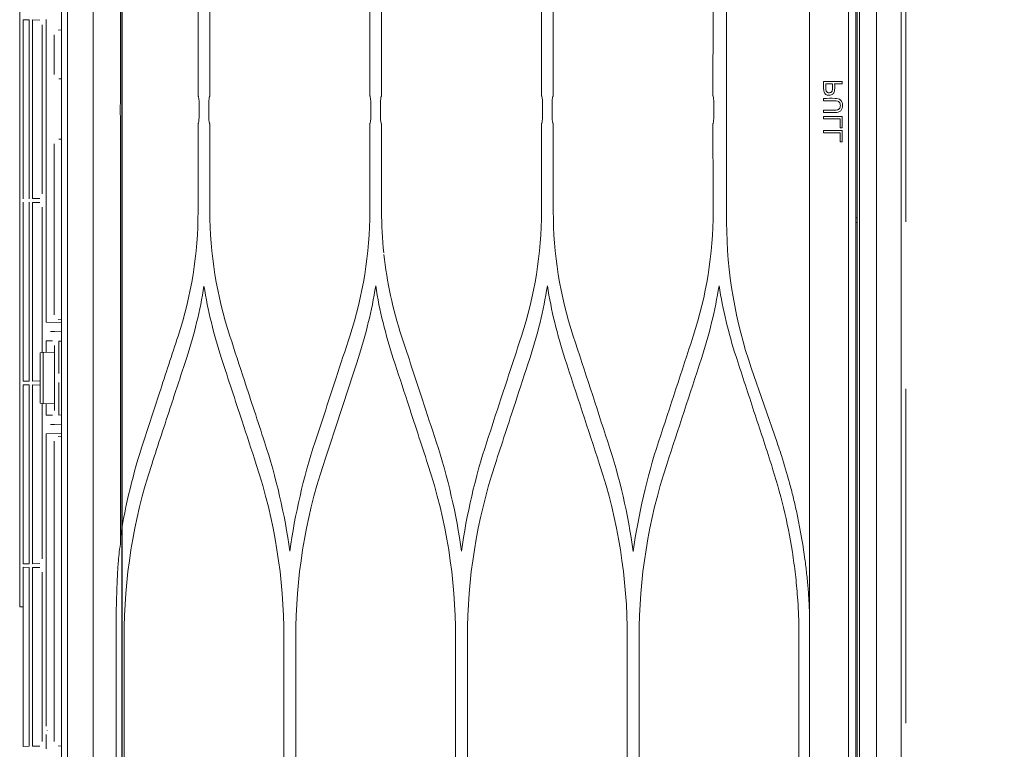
# Model space of a CAD drawing. Header units: inches. Extents: x 0 to 77643, y -44170 to 0.
# Tile 100 of 159: x 71977 to 71999, y -38223 to -38206. Entities that reach past the tile are written whole.
import ezdxf

# ---------------------------------------------------------------- set-up
doc = ezdxf.new("R2010")
doc.units = ezdxf.units.IN
doc.header["$MEASUREMENT"] = 0
doc.linetypes.add('HIDDEN', pattern=[0.375, 0.25, -0.125])
doc.layers.get('0').update_dxf_attribs({"lineweight": 0})
doc.layers.get('Defpoints').update_dxf_attribs({"lineweight": 0})
for name, color, linetype, lineweight in [('p--drzwi', 125, 'Continuous', 0), ('p--klimatyzator', 30, 'Continuous', 15), ('p--opis drzwi', 252, 'Continuous', 0), ('p--podciąg', 61, 'Continuous', 0), ('p--wymiary-1-50', 5, 'Continuous', 0)]:
    doc.layers.add(name, color=color, linetype=linetype, lineweight=lineweight)
doc.styles.add('1-50', font='arial.ttf', dxfattribs={"width": 0.75, "height": 12.5})
doc.styles.add('STYL-1', font='arial.ttf', dxfattribs={"width": 0.75})
doc.dimstyles.new('1-50', dxfattribs={"dimtxt": 12.5, "dimasz": 5, "dimexe": 5, "dimexo": 5, "dimgap": 0.09, "dimtad": 0, "dimdsep": 46, "dimtxsty": '1-50', "dimblk": 'OBLIQUE', "dimcen": 0.09, "dimadec": 0, "dimazin": 0, "dimtfac": 1, "dimtdec": 4, "dimtix": 1, "dimtofl": 0, "dimtmove": 2, "dimatfit": 3, "dimldrblk": 'OBLIQUE', "dimfxl": 5, "dimfxlon": 1, "dimtvp": 0.8, "dimtolj": 1, "dimtzin": 0, "dimarcsym": 0})

# ---------------------------------------------------------------- blocks, each defined once
blk = doc.blocks.new('drzwi-90-100')
blk.add_arc((10.8, 3.225), 84.153, 359.52334, 90.47666)
blk = doc.blocks.new('_OBLIQUE')
at = {"color": 0, "linetype": 'ByBlock', "lineweight": -2}
for p, q in [((-0.5, -0.5), (0.5, 0.5)), ((0, 0), (0, 0))]:
    blk.add_line(p, q, dxfattribs=at)
blk = doc.blocks.new('*D1827')
at = {"layer": 'Defpoints', "color": 0}
for p in [(71526.912, -38105.971), (71997.121, -38105.971), (71588.357, -38366.071)]:
    blk.add_point(p, dxfattribs=at)
at = {"layer": 'p--wymiary-1-50', "color": 0, "linetype": 'Continuous', "lineweight": -2}
for p, q in [((71531.912, -38105.971), (71521.912, -38105.971)), ((71526.912, -38366.071), (71526.912, -38105.971)), ((71531.912, -38366.071), (71521.912, -38366.071))]:
    blk.add_line(p, q, dxfattribs=at)
at = {"layer": 'p--wymiary-1-50', "color": 0, "lineweight": -2, "xscale": 5, "yscale": 5, "zscale": 5}
for p, rotation in [((71526.912, -38105.971), 90), ((71526.912, -38366.071), 270)]:
    blk.add_blockref('_OBLIQUE', p, dxfattribs=dict(at, rotation=rotation))
at = {"layer": 'p--wymiary-1-50', "color": 0, "linetype": 'Continuous', "ltscale": 12, "insert": (71516.702, -38236.021), "char_height": 12.5, "attachment_point": 5, "rotation": 90, "style": '1-50'}
blk.add_mtext('\\A1;260.1', dxfattribs=at)
blk = doc.blocks.new('*D1945')
at = {"layer": 'Defpoints', "color": 0}
for p in [(71979.561, -38144.421), (71997.121, -38144.421), (71997.121, -38244.421)]:
    blk.add_point(p, dxfattribs=at)
at = {"layer": 'p--wymiary-1-50', "color": 0, "linetype": 'Continuous', "lineweight": -2}
for p, q in [((71984.561, -38144.421), (71974.561, -38144.421)), ((71979.561, -38244.421), (71979.561, -38144.421)), ((71984.561, -38244.421), (71974.561, -38244.421))]:
    blk.add_line(p, q, dxfattribs=at)
at = {"layer": 'p--wymiary-1-50', "color": 0, "lineweight": -2, "xscale": 5, "yscale": 5, "zscale": 5}
for p, rotation in [((71979.561, -38144.421), 90), ((71979.561, -38244.421), 270)]:
    blk.add_blockref('_OBLIQUE', p, dxfattribs=dict(at, rotation=rotation))
at = {"layer": 'p--wymiary-1-50', "color": 0, "linetype": 'Continuous', "ltscale": 12, "insert": (71969.351, -38194.421), "char_height": 12.5, "attachment_point": 5, "rotation": 90, "style": '1-50'}
blk.add_mtext('\\A1;100', dxfattribs=at)
blk = doc.blocks.new('A$C66B7A3C4')
at = {"layer": 'p--klimatyzator', "lineweight": 15}
for p, q in [((0.987, 1.56), (0.987, 85.44)), ((1.019, 84.083), (1.019, 2.917)), ((1.18, 3.822), (1.18, 83.178)), ((18.684, 82.346), (18.684, 4.654)), ((2.055, 57.477), (2.055, 29.523)), ((0.557, 43.5), (0.557, 1.56)), ((0.932, 1.56), (0.932, 43.5)), ((18.114, 43.5), (18.114, 4.654)), ((18.818, 43.5), (18.818, 2.6)), ((19.758, 18.191), (19.758, 39.351)), ((17.501, 29.464), (17.501, 39.106)), ((7.799, 29.651), (7.799, 31.643)), ((8.064, 31.643), (8.064, 29.651)), ((11.647, 29.651), (11.647, 31.643)), ((11.912, 31.643), (11.912, 29.651)), ((15.495, 29.651), (15.495, 31.643)), ((15.76, 31.643), (15.76, 29.651)), ((19.167, 24.573), (19.167, 31.363)), ((19.304, 31.354), (19.472, 31.357)), ((19.472, 31.357), (19.472, 27.347)), ((19.544, 31.358), (19.681, 31.361)), ((19.544, 27.346), (19.544, 31.358)), ((19.681, 31.257), (19.681, 31.361)), ((18.892, 31.124), (18.818, 31.13)), ((19.255, 27.455), (19.255, 31.249)), ((19.681, 31.257), (19.681, 27.448)), ((18.987, 31.02), (18.987, 30.135)), ((18.883, 30.031), (18.818, 30.031)), ((1.323, 29.921), (1.323, 29.974)), ((1.739, 29.596), (1.739, 29.542)), ((2.055, 29.443), (2.055, 29.235)), ((7.827, 29.235), (7.827, 29.443)), ((8.038, 29.443), (8.038, 29.235)), ((11.673, 29.235), (11.673, 29.443)), ((11.887, 29.443), (11.887, 29.235)), ((15.52, 29.235), (15.52, 29.443)), ((15.735, 29.443), (15.735, 29.235)), ((17.503, 29.235), (17.503, 29.443)), ((1.323, 28.937), (1.323, 29.19)), ((1.372, 29.137), (1.372, 28.937)), ((1.739, 29.331), (1.739, 29.277)), ((1.739, 29.19), (1.739, 29.137)), ((2.055, 29.154), (2.055, 3.822)), ((17.501, 19.604), (17.501, 29.213)), ((7.799, 27.067), (7.799, 29.027)), ((8.064, 29.027), (8.064, 27.067)), ((11.647, 27.067), (11.647, 29.027)), ((11.912, 29.027), (11.912, 27.067)), ((15.495, 27.067), (15.495, 29.027)), ((15.76, 29.027), (15.76, 27.067)), ((1.323, 28.622), (1.323, 28.876)), ((1.372, 28.822), (1.372, 28.622)), ((1.739, 28.876), (1.739, 28.822)), ((18.818, 28.679), (18.883, 28.679)), ((18.987, 28.575), (18.987, 24.74)), ((19.681, 27.344), (19.681, 27.448)), ((19.255, 23.89), (19.255, 27.155)), ((19.472, 27.347), (19.304, 27.35)), ((19.304, 27.259), (19.472, 27.262)), ((19.472, 27.262), (19.472, 23.253)), ((19.544, 23.252), (19.544, 27.264)), ((19.681, 27.162), (19.681, 27.266)), ((19.681, 27.162), (19.681, 23.353)), ((0.987, 26.913), (1.019, 26.913)), ((1.019, 26.809), (0.987, 26.809)), ((18.818, 24.63), (18.892, 24.636)), ((18.818, 24.567), (19.167, 24.573)), ((18.818, 24.36), (18.974, 24.363)), ((18.974, 24.363), (19.07, 24.363)), ((18.877, 24.153), (18.818, 24.152)), ((18.877, 23.422), (18.877, 24.153)), ((19.022, 24.155), (19.167, 24.155)), ((19.167, 23.895), (19.167, 24.155)), ((18.974, 22.594), (18.974, 24.052)), ((18.974, 23.905), (19.228, 23.892)), ((19.228, 23.892), (19.302, 23.888)), ((19.228, 22.754), (19.228, 23.892)), ((19.302, 23.888), (19.302, 22.758)), ((3.361, 23.552), (2.782, 21.876)), ((18.877, 22.493), (18.877, 23.224)), ((19.472, 23.253), (19.304, 23.256)), ((19.681, 23.249), (19.544, 23.252)), ((19.681, 23.249), (19.681, 23.353)), ((19.304, 23.165), (19.472, 23.168)), ((19.472, 23.168), (19.472, 19.158)), ((19.544, 23.169), (19.681, 23.171)), ((19.544, 19.157), (19.544, 23.169)), ((19.681, 23.067), (19.681, 23.171)), ((19.681, 23.067), (19.681, 19.259)), ((19.228, 22.754), (18.974, 22.741)), ((19.167, 22.491), (19.167, 22.751)), ((19.302, 22.758), (19.228, 22.754)), ((19.255, 19.266), (19.255, 22.756)), ((18.818, 22.494), (18.877, 22.493)), ((19.167, 22.491), (19.022, 22.491)), ((18.974, 22.283), (18.818, 22.286)), ((19.167, 22.073), (18.818, 22.079)), ((19.07, 22.283), (18.974, 22.283)), ((19.167, 15.509), (19.167, 22.073)), ((2.782, 21.876), (2.782, 21.874)), ((18.818, 22.017), (18.892, 22.01)), ((18.987, 21.907), (18.987, 15.171)), ((19.681, 19.155), (19.681, 19.259)), ((19.472, 19.158), (19.304, 19.161)), ((19.304, 19.07), (19.472, 19.073)), ((19.472, 19.073), (19.472, 15.063)), ((19.681, 19.154), (19.544, 19.157)), ((19.544, 19.074), (19.681, 19.077)), ((19.544, 15.062), (19.544, 19.074)), ((19.681, 18.973), (19.681, 19.077)), ((19.255, 15.171), (19.255, 18.965)), ((19.681, 18.973), (19.681, 15.164)), ((2.072, 18.395), (2.069, 18.331)), ((19.681, 18.187), (19.758, 18.191)), ((5.876, 12.923), (5.876, 17.499)), ((6.139, 17.499), (6.139, 12.923)), ((9.723, 12.923), (9.723, 17.499)), ((9.988, 17.499), (9.988, 12.923)), ((13.571, 12.923), (13.571, 17.499)), ((13.836, 17.499), (13.836, 12.923)), ((17.419, 12.923), (17.419, 17.499)), ((17.599, 17.499), (17.599, 12.923)), ((2.292, 17.395), (2.292, 12.923)), ((19.145, 15.415), (19.145, 15.422)), ((19.167, 15.004), (19.167, 15.329)), ((18.818, 15.061), (18.892, 15.068)), ((19.472, 15.063), (19.304, 15.066)), ((19.681, 15.06), (19.544, 15.062)), ((19.681, 15.06), (19.681, 15.164))]:
    blk.add_line(p, q, dxfattribs=at)
for points, knots in [([(0.003, 43.5), (0.003, 42.715), (0.003, 41.93), (0.003, 41.145), (0.003, 40.406), (0.003, 39.667), (0.003, 38.927), (0.003, 38.234), (0.003, 37.541), (0.003, 36.848), (0.003, 36.201), (0.003, 35.554), (0.003, 34.907), (0.003, 34.305), (0.003, 33.704), (0.003, 33.103), (0.003, 32.548), (0.003, 31.993), (0.003, 31.437), (0.003, 30.928), (0.003, 30.419), (0.003, 29.91), (0.003, 29.542), (0.003, 29.174), (0.003, 28.806), (0.003, 28.466), (0.003, 28.127), (0.003, 27.787), (0.003, 27.476), (0.003, 27.165), (0.003, 26.854), (0.003, 26.571), (0.003, 26.289), (0.003, 26.006), (0.003, 25.752), (0.003, 25.497), (0.003, 25.243), (0.003, 25.007), (0.003, 24.771), (0.003, 24.535), (0.003, 24.275), (0.003, 24.016), (0.003, 23.756), (0.003, 23.384), (0.003, 23.013), (0.003, 22.641), (0.003, 22.223), (0.003, 21.805), (0.003, 21.388), (0.003, 20.924), (0.003, 20.46), (0.003, 19.996), (0.003, 19.485), (0.003, 18.975), (0.003, 18.465), (0.003, 17.909), (0.003, 17.353), (0.003, 16.796), (0.003, 16.194), (0.003, 15.591), (0.003, 14.989), (0.003, 14.34), (0.003, 13.692), (0.003, 13.043), (0.003, 12.408), (0.003, 11.773), (0.003, 11.137), (0.003, 10.464), (0.003, 9.79), (0.003, 9.116), (0.003, 8.403), (0.003, 7.69), (0.003, 6.978), (0.003, 6.226), (0.003, 5.475), (0.003, 4.723), (0.003, 3.933), (0.003, 3.143), (0.003, 2.352), (0.003, 1.61), (0.003, 0.868), (0.003, 0.126)], [0, 0, 0, 0, 1, 1, 1, 2, 2, 2, 3, 3, 3, 4, 4, 4, 5, 5, 5, 6, 6, 6, 7, 7, 7, 8, 8, 8, 9, 9, 9, 10, 10, 10, 11, 11, 11, 12, 12, 12, 13, 13, 13, 14, 14, 14, 15, 15, 15, 16, 16, 16, 17, 17, 17, 18, 18, 18, 19, 19, 19, 20, 20, 20, 21, 21, 21, 22, 22, 22, 23, 23, 23, 24, 24, 24, 25, 25, 25, 26, 26, 26, 27, 27, 27, 27]), ([(3.915, 31.898), (3.916, 31.553), (3.916, 31.207), (3.916, 30.862), (3.916, 30.639), (3.916, 30.415), (3.916, 30.192), (3.916, 29.969), (3.916, 29.746), (3.916, 29.523), (3.916, 29.467), (3.916, 29.411), (3.916, 29.355), (3.916, 29.244), (3.916, 29.132), (3.916, 29.021), (3.916, 28.909), (3.916, 28.797), (3.916, 28.686), (3.916, 28.463), (3.916, 28.239), (3.916, 28.016), (3.916, 27.793), (3.916, 27.57), (3.916, 27.347), (3.916, 27.169), (3.916, 26.991), (3.915, 26.813)], [0, 0, 0, 0, 1, 1, 1, 2, 2, 2, 3, 3, 3, 4, 4, 4, 5, 5, 5, 6, 6, 6, 7, 7, 7, 8, 8, 8, 9, 9, 9, 9]), ([(1.735, 29.76), (1.733, 29.746), (1.729, 29.733), (1.722, 29.721), (1.717, 29.712), (1.711, 29.703), (1.703, 29.696), (1.695, 29.689), (1.686, 29.683), (1.676, 29.678), (1.665, 29.672), (1.653, 29.669), (1.64, 29.667), (1.623, 29.664), (1.606, 29.665), (1.589, 29.668), (1.575, 29.671), (1.561, 29.676), (1.549, 29.683), (1.539, 29.689), (1.53, 29.696), (1.522, 29.705), (1.514, 29.714), (1.508, 29.724), (1.504, 29.735), (1.497, 29.753), (1.494, 29.772), (1.493, 29.79), (1.489, 29.834), (1.492, 29.877), (1.492, 29.921)], [0, 0, 0, 0, 1, 1, 1, 2, 2, 2, 3, 3, 3, 4, 4, 4, 5, 5, 5, 6, 6, 6, 7, 7, 7, 8, 8, 8, 9, 9, 9, 10, 10, 10, 10]), ([(1.541, 29.921), (1.541, 29.881), (1.539, 29.841), (1.541, 29.801), (1.542, 29.79), (1.544, 29.78), (1.547, 29.769), (1.549, 29.762), (1.552, 29.755), (1.556, 29.749), (1.56, 29.742), (1.566, 29.737), (1.572, 29.732), (1.578, 29.729), (1.584, 29.726), (1.59, 29.724), (1.6, 29.721), (1.61, 29.72), (1.62, 29.72), (1.63, 29.721), (1.641, 29.723), (1.651, 29.727), (1.658, 29.73), (1.664, 29.735), (1.669, 29.74), (1.675, 29.745), (1.68, 29.751), (1.683, 29.758), (1.684, 29.761), (1.685, 29.764), (1.686, 29.767)], [0, 0, 0, 0, 1, 1, 1, 2, 2, 2, 3, 3, 3, 4, 4, 4, 5, 5, 5, 6, 6, 6, 7, 7, 7, 8, 8, 8, 9, 9, 9, 10, 10, 10, 10]), ([(1.686, 29.767), (1.69, 29.782), (1.69, 29.797), (1.69, 29.812), (1.69, 29.826), (1.69, 29.841), (1.69, 29.856), (1.69, 29.877), (1.69, 29.899), (1.69, 29.921)], [0, 0, 0, 0, 1, 1, 1, 2, 2, 2, 3, 3, 3, 3]), ([(1.739, 29.974), (1.739, 29.955), (1.739, 29.935), (1.739, 29.916), (1.739, 29.897), (1.739, 29.877), (1.739, 29.858), (1.739, 29.825), (1.741, 29.792), (1.735, 29.76)], [0, 0, 0, 0, 1, 1, 1, 2, 2, 2, 3, 3, 3, 3]), ([(1.739, 29.277), (1.652, 29.277), (1.565, 29.274), (1.478, 29.278), (1.434, 29.28), (1.388, 29.287), (1.357, 29.319), (1.326, 29.35), (1.315, 29.395), (1.316, 29.439), (1.316, 29.482), (1.327, 29.529), (1.359, 29.558), (1.391, 29.588), (1.438, 29.594), (1.481, 29.596), (1.567, 29.599), (1.653, 29.596), (1.739, 29.596)], [0, 0, 0, 0, 1, 1, 1, 2, 2, 2, 3, 3, 3, 4, 4, 4, 5, 5, 5, 6, 6, 6, 6]), ([(4.222, 29.651), (4.219, 29.651), (4.216, 29.646), (4.214, 29.638), (4.212, 29.63), (4.209, 29.617), (4.207, 29.601), (4.205, 29.586), (4.204, 29.567), (4.202, 29.546), (4.201, 29.526), (4.2, 29.503), (4.2, 29.48), (4.2, 29.468), (4.2, 29.455), (4.2, 29.443)], [0, 0, 0, 0, 1, 1, 1, 2, 2, 2, 3, 3, 3, 4, 4, 4, 5, 5, 5, 5]), ([(7.799, 29.651), (7.803, 29.651), (7.806, 29.646), (7.809, 29.637), (7.812, 29.628), (7.815, 29.614), (7.818, 29.597), (7.82, 29.58), (7.823, 29.559), (7.824, 29.536), (7.825, 29.516), (7.826, 29.492), (7.827, 29.469), (7.827, 29.46), (7.827, 29.451), (7.827, 29.443)], [0, 0, 0, 0, 1, 1, 1, 2, 2, 2, 3, 3, 3, 4, 4, 4, 5, 5, 5, 5]), ([(8.038, 29.443), (8.038, 29.466), (8.038, 29.489), (8.039, 29.511), (8.04, 29.532), (8.042, 29.553), (8.043, 29.571), (8.045, 29.589), (8.047, 29.605), (8.05, 29.618), (8.052, 29.63), (8.055, 29.639), (8.058, 29.645), (8.06, 29.649), (8.062, 29.651), (8.064, 29.651)], [0, 0, 0, 0, 1, 1, 1, 2, 2, 2, 3, 3, 3, 4, 4, 4, 5, 5, 5, 5]), ([(11.647, 29.651), (11.65, 29.651), (11.653, 29.646), (11.656, 29.638), (11.659, 29.63), (11.661, 29.617), (11.664, 29.601), (11.666, 29.586), (11.668, 29.567), (11.67, 29.546), (11.671, 29.526), (11.672, 29.503), (11.673, 29.48), (11.673, 29.468), (11.673, 29.455), (11.673, 29.443)], [0, 0, 0, 0, 1, 1, 1, 2, 2, 2, 3, 3, 3, 4, 4, 4, 5, 5, 5, 5]), ([(11.887, 29.443), (11.887, 29.466), (11.887, 29.489), (11.888, 29.511), (11.889, 29.533), (11.89, 29.554), (11.892, 29.572), (11.894, 29.591), (11.896, 29.607), (11.899, 29.619), (11.901, 29.631), (11.904, 29.64), (11.906, 29.645), (11.908, 29.649), (11.91, 29.651), (11.912, 29.651)], [0, 0, 0, 0, 1, 1, 1, 2, 2, 2, 3, 3, 3, 4, 4, 4, 5, 5, 5, 5]), ([(15.495, 29.651), (15.497, 29.651), (15.5, 29.646), (15.503, 29.638), (15.506, 29.631), (15.509, 29.619), (15.511, 29.604), (15.513, 29.589), (15.515, 29.57), (15.517, 29.55), (15.518, 29.53), (15.519, 29.508), (15.52, 29.485), (15.52, 29.471), (15.52, 29.457), (15.52, 29.443)], [0, 0, 0, 0, 1, 1, 1, 2, 2, 2, 3, 3, 3, 4, 4, 4, 5, 5, 5, 5]), ([(15.735, 29.443), (15.735, 29.466), (15.735, 29.489), (15.736, 29.511), (15.737, 29.533), (15.739, 29.554), (15.74, 29.572), (15.742, 29.59), (15.744, 29.606), (15.747, 29.619), (15.749, 29.631), (15.752, 29.64), (15.755, 29.645), (15.756, 29.649), (15.758, 29.651), (15.76, 29.651)], [0, 0, 0, 0, 1, 1, 1, 2, 2, 2, 3, 3, 3, 4, 4, 4, 5, 5, 5, 5]), ([(1.739, 29.542), (1.686, 29.542), (1.633, 29.542), (1.58, 29.542), (1.527, 29.542), (1.472, 29.551), (1.422, 29.534), (1.396, 29.525), (1.377, 29.503), (1.37, 29.477), (1.363, 29.451), (1.363, 29.424), (1.37, 29.398), (1.376, 29.372), (1.395, 29.35), (1.42, 29.341), (1.445, 29.332), (1.472, 29.331), (1.499, 29.331)], [0, 0, 0, 0, 1, 1, 1, 2, 2, 2, 3, 3, 3, 4, 4, 4, 5, 5, 5, 6, 6, 6, 6]), ([(2.055, 29.443), (2.055, 29.466), (2.055, 29.489), (2.055, 29.511), (2.055, 29.515), (2.055, 29.519), (2.055, 29.523)], [0, 0, 0, 0, 1, 1, 1, 2, 2, 2, 2]), ([(2.055, 29.154), (2.055, 29.176), (2.055, 29.199), (2.055, 29.222), (2.055, 29.226), (2.055, 29.23), (2.055, 29.235)], [0, 0, 0, 0, 1, 1, 1, 2, 2, 2, 2]), ([(4.2, 29.235), (4.2, 29.212), (4.2, 29.189), (4.201, 29.168), (4.201, 29.146), (4.203, 29.126), (4.204, 29.108), (4.205, 29.09), (4.207, 29.074), (4.209, 29.062), (4.211, 29.049), (4.214, 29.039), (4.216, 29.033), (4.218, 29.029), (4.22, 29.027), (4.222, 29.027)], [0, 0, 0, 0, 1, 1, 1, 2, 2, 2, 3, 3, 3, 4, 4, 4, 5, 5, 5, 5]), ([(7.827, 29.235), (7.827, 29.213), (7.827, 29.191), (7.826, 29.17), (7.825, 29.15), (7.823, 29.13), (7.822, 29.113), (7.82, 29.095), (7.818, 29.08), (7.816, 29.067), (7.813, 29.054), (7.811, 29.043), (7.808, 29.036), (7.805, 29.03), (7.802, 29.027), (7.799, 29.027)], [0, 0, 0, 0, 1, 1, 1, 2, 2, 2, 3, 3, 3, 4, 4, 4, 5, 5, 5, 5]), ([(8.064, 29.027), (8.061, 29.027), (8.058, 29.031), (8.055, 29.039), (8.052, 29.046), (8.05, 29.058), (8.047, 29.073), (8.045, 29.088), (8.043, 29.106), (8.042, 29.127), (8.04, 29.147), (8.039, 29.169), (8.039, 29.192), (8.038, 29.206), (8.038, 29.22), (8.038, 29.235)], [0, 0, 0, 0, 1, 1, 1, 2, 2, 2, 3, 3, 3, 4, 4, 4, 5, 5, 5, 5]), ([(11.673, 29.235), (11.673, 29.212), (11.673, 29.189), (11.672, 29.168), (11.671, 29.147), (11.669, 29.126), (11.668, 29.109), (11.666, 29.091), (11.664, 29.075), (11.662, 29.062), (11.659, 29.049), (11.656, 29.04), (11.654, 29.034), (11.651, 29.029), (11.649, 29.027), (11.647, 29.027)], [0, 0, 0, 0, 1, 1, 1, 2, 2, 2, 3, 3, 3, 4, 4, 4, 5, 5, 5, 5]), ([(11.912, 29.027), (11.909, 29.027), (11.906, 29.031), (11.904, 29.038), (11.901, 29.046), (11.898, 29.058), (11.896, 29.072), (11.894, 29.087), (11.892, 29.105), (11.891, 29.124), (11.889, 29.144), (11.888, 29.166), (11.887, 29.189), (11.887, 29.204), (11.887, 29.219), (11.887, 29.235)], [0, 0, 0, 0, 1, 1, 1, 2, 2, 2, 3, 3, 3, 4, 4, 4, 5, 5, 5, 5]), ([(15.52, 29.235), (15.52, 29.212), (15.52, 29.188), (15.519, 29.166), (15.518, 29.145), (15.516, 29.124), (15.515, 29.106), (15.513, 29.088), (15.511, 29.072), (15.508, 29.06), (15.506, 29.047), (15.503, 29.038), (15.501, 29.032), (15.499, 29.029), (15.497, 29.027), (15.495, 29.027)], [0, 0, 0, 0, 1, 1, 1, 2, 2, 2, 3, 3, 3, 4, 4, 4, 5, 5, 5, 5]), ([(15.76, 29.027), (15.757, 29.027), (15.754, 29.031), (15.752, 29.038), (15.749, 29.046), (15.746, 29.058), (15.744, 29.073), (15.742, 29.087), (15.74, 29.105), (15.739, 29.125), (15.737, 29.145), (15.736, 29.167), (15.735, 29.19), (15.735, 29.204), (15.735, 29.22), (15.735, 29.235)], [0, 0, 0, 0, 1, 1, 1, 2, 2, 2, 3, 3, 3, 4, 4, 4, 5, 5, 5, 5]), ([(9.287, 21.891), (9.182, 22.213), (9.077, 22.535), (8.971, 22.857), (8.894, 23.092), (8.818, 23.326), (8.741, 23.56), (8.664, 23.795), (8.588, 24.029), (8.511, 24.264)], [0, 0, 0, 0, 1, 1, 1, 2, 2, 2, 3, 3, 3, 3]), ([(11.2, 24.264), (11.122, 24.025), (11.044, 23.787), (10.966, 23.549), (10.888, 23.311), (10.81, 23.073), (10.732, 22.834), (10.629, 22.52), (10.526, 22.206), (10.423, 21.891)], [0, 0, 0, 0, 1, 1, 1, 2, 2, 2, 3, 3, 3, 3]), ([(13.136, 21.891), (13.057, 22.131), (12.979, 22.371), (12.9, 22.61), (12.822, 22.85), (12.743, 23.089), (12.665, 23.329), (12.563, 23.641), (12.461, 23.952), (12.359, 24.264)], [0, 0, 0, 0, 1, 1, 1, 2, 2, 2, 3, 3, 3, 3]), ([(15.047, 24.264), (14.939, 23.932), (14.83, 23.6), (14.722, 23.269), (14.647, 23.039), (14.572, 22.81), (14.496, 22.58), (14.421, 22.351), (14.346, 22.121), (14.271, 21.891)], [0, 0, 0, 0, 1, 1, 1, 2, 2, 2, 3, 3, 3, 3]), ([(16.984, 21.891), (16.864, 22.258), (16.744, 22.624), (16.624, 22.99), (16.555, 23.202), (16.485, 23.414), (16.416, 23.627), (16.346, 23.839), (16.277, 24.051), (16.207, 24.264)], [0, 0, 0, 0, 1, 1, 1, 2, 2, 2, 3, 3, 3, 3]), ([(3.688, 23.757), (3.558, 23.362), (3.429, 22.967), (3.3, 22.572), (3.17, 22.177), (3.041, 21.781), (2.911, 21.385)], [0, 0, 0, 0, 1, 1, 1, 2, 2, 2, 2]), ([(8.327, 23.757), (8.434, 23.43), (8.541, 23.103), (8.648, 22.776), (8.724, 22.544), (8.8, 22.313), (8.876, 22.081), (8.951, 21.849), (9.027, 21.617), (9.103, 21.385)], [0, 0, 0, 0, 1, 1, 1, 2, 2, 2, 3, 3, 3, 3]), ([(10.608, 21.385), (10.684, 21.619), (10.761, 21.852), (10.837, 22.086), (10.914, 22.32), (10.99, 22.554), (11.067, 22.788), (11.173, 23.111), (11.278, 23.434), (11.384, 23.757)], [0, 0, 0, 0, 1, 1, 1, 2, 2, 2, 3, 3, 3, 3]), ([(12.175, 23.757), (12.254, 23.514), (12.334, 23.27), (12.414, 23.027), (12.493, 22.783), (12.573, 22.54), (12.653, 22.296), (12.752, 21.992), (12.851, 21.689), (12.951, 21.385)], [0, 0, 0, 0, 1, 1, 1, 2, 2, 2, 3, 3, 3, 3]), ([(14.456, 21.385), (14.562, 21.709), (14.668, 22.033), (14.774, 22.357), (14.85, 22.59), (14.927, 22.824), (15.003, 23.057), (15.08, 23.29), (15.156, 23.524), (15.232, 23.757)], [0, 0, 0, 0, 1, 1, 1, 2, 2, 2, 3, 3, 3, 3]), ([(16.022, 23.757), (16.136, 23.409), (16.25, 23.061), (16.364, 22.713), (16.437, 22.492), (16.509, 22.27), (16.581, 22.049), (16.654, 21.828), (16.726, 21.606), (16.799, 21.385)], [0, 0, 0, 0, 1, 1, 1, 2, 2, 2, 3, 3, 3, 3]), ([(2.782, 21.874), (2.749, 21.778), (2.717, 21.682), (2.686, 21.586), (2.62, 21.383), (2.56, 21.177), (2.504, 20.97), (2.476, 20.866), (2.449, 20.762), (2.423, 20.657), (2.398, 20.553), (2.373, 20.447), (2.35, 20.342), (2.327, 20.236), (2.305, 20.13), (2.284, 20.023), (2.274, 19.97), (2.264, 19.917), (2.254, 19.863), (2.216, 19.65), (2.182, 19.435), (2.154, 19.219), (2.14, 19.111), (2.127, 19.003), (2.115, 18.894), (2.104, 18.786), (2.094, 18.677), (2.085, 18.568), (2.08, 18.511), (2.076, 18.453), (2.072, 18.395)], [0, 0, 0, 0, 1, 1, 1, 2, 2, 2, 3, 3, 3, 4, 4, 4, 5, 5, 5, 6, 6, 6, 7, 7, 7, 8, 8, 8, 9, 9, 9, 10, 10, 10, 10]), ([(2.911, 21.385), (2.814, 21.064), (2.717, 20.743), (2.637, 20.417), (2.556, 20.088), (2.492, 19.753), (2.44, 19.417), (2.414, 19.25), (2.391, 19.083), (2.372, 18.915), (2.353, 18.746), (2.337, 18.578), (2.325, 18.409), (2.308, 18.184), (2.298, 17.959), (2.294, 17.733), (2.292, 17.62), (2.292, 17.508), (2.292, 17.395)], [0, 0, 0, 0, 1, 1, 1, 2, 2, 2, 3, 3, 3, 4, 4, 4, 5, 5, 5, 6, 6, 6, 6]), ([(17.532, 19.361), (17.536, 19.327), (17.54, 19.293), (17.543, 19.258), (17.553, 19.151), (17.56, 19.043), (17.565, 18.935)], [0, 0, 0, 0, 1, 1, 1, 2, 2, 2, 2]), ([(17.565, 18.935), (17.568, 18.882), (17.57, 18.829), (17.572, 18.776), (17.577, 18.658), (17.582, 18.541), (17.585, 18.424), (17.589, 18.31), (17.592, 18.195), (17.594, 18.081)], [0, 0, 0, 0, 1, 1, 1, 2, 2, 2, 3, 3, 3, 3]), ([(17.594, 18.081), (17.594, 18.057), (17.595, 18.032), (17.595, 18.008), (17.597, 17.909), (17.598, 17.811), (17.598, 17.713), (17.599, 17.642), (17.599, 17.57), (17.599, 17.499)], [0, 0, 0, 0, 1, 1, 1, 2, 2, 2, 3, 3, 3, 3])]:
    blk.add_open_spline(points, degree=3, knots=knots, dxfattribs=at)
for points in [[(4.215, 31.644), (4.217, 30.979), (4.22, 30.315), (4.222, 29.651)], [(1.323, 29.974), (1.462, 29.974), (1.601, 29.974), (1.739, 29.974)], [(1.492, 29.921), (1.436, 29.921), (1.379, 29.921), (1.323, 29.921)], [(1.69, 29.921), (1.64, 29.921), (1.591, 29.921), (1.541, 29.921)], [(4.2, 29.355), (4.2, 29.384), (4.2, 29.413), (4.2, 29.443)], [(4.2, 29.235), (4.2, 29.275), (4.2, 29.315), (4.2, 29.355)], [(17.501, 29.464), (17.502, 29.457), (17.503, 29.45), (17.503, 29.443)], [(1.323, 29.19), (1.462, 29.19), (1.601, 29.19), (1.739, 29.19)], [(1.739, 29.137), (1.617, 29.137), (1.494, 29.137), (1.372, 29.137)], [(1.499, 29.331), (1.579, 29.331), (1.659, 29.331), (1.739, 29.331)], [(17.503, 29.235), (17.503, 29.227), (17.502, 29.22), (17.501, 29.213)], [(1.372, 28.937), (1.355, 28.937), (1.339, 28.937), (1.323, 28.937)], [(4.222, 29.027), (4.219, 28.373), (4.217, 27.72), (4.215, 27.067)], [(1.323, 28.876), (1.462, 28.876), (1.601, 28.876), (1.739, 28.876)], [(1.739, 28.822), (1.617, 28.822), (1.494, 28.822), (1.372, 28.822)], [(1.372, 28.622), (1.355, 28.622), (1.339, 28.622), (1.323, 28.622)], [(4.662, 24.263), (4.366, 25.167), (4.216, 26.101), (4.215, 27.06)], [(7.799, 27.067), (7.799, 26.107), (7.649, 25.171), (7.352, 24.264)], [(8.511, 24.264), (8.214, 25.172), (8.064, 26.108), (8.064, 27.067)], [(11.647, 27.067), (11.647, 26.753), (11.631, 26.44), (11.598, 26.13)], [(12.359, 24.264), (12.061, 25.173), (11.912, 26.109), (11.912, 27.067)], [(15.495, 27.067), (15.495, 26.11), (15.345, 25.174), (15.047, 24.264)], [(16.207, 24.264), (15.909, 25.174), (15.76, 26.11), (15.76, 27.067)], [(3.915, 26.813), (3.912, 25.691), (3.716, 24.581), (3.361, 23.552)], [(11.595, 26.097), (11.528, 25.475), (11.396, 24.863), (11.2, 24.264)], [(3.703, 23.806), (3.871, 24.327), (3.998, 24.856), (4.083, 25.393)], [(4.083, 25.393), (4.172, 24.839), (4.304, 24.294), (4.48, 23.758)], [(7.536, 23.757), (7.711, 24.293), (7.843, 24.838), (7.931, 25.39)], [(7.931, 25.39), (8.019, 24.838), (8.151, 24.294), (8.327, 23.757)], [(11.384, 23.757), (11.559, 24.293), (11.691, 24.837), (11.779, 25.387)], [(11.779, 25.387), (11.867, 24.837), (11.999, 24.293), (12.175, 23.757)], [(15.232, 23.757), (15.408, 24.293), (15.539, 24.836), (15.627, 25.386)], [(15.627, 25.386), (15.715, 24.836), (15.847, 24.293), (16.022, 23.757)], [(5.439, 21.891), (5.18, 22.682), (4.921, 23.473), (4.662, 24.263)], [(7.352, 24.264), (7.093, 23.472), (6.835, 22.682), (6.576, 21.891)], [(3.703, 23.806), (3.698, 23.79), (3.693, 23.774), (3.688, 23.757)], [(4.48, 23.758), (4.738, 22.967), (4.997, 22.176), (5.256, 21.385)], [(6.759, 21.385), (7.018, 22.175), (7.277, 22.966), (7.536, 23.757)], [(6.007, 19.431), (5.892, 20.266), (5.702, 21.086), (5.439, 21.891)], [(6.576, 21.891), (6.312, 21.085), (6.122, 20.265), (6.007, 19.431)], [(9.855, 19.436), (9.74, 20.267), (9.551, 21.086), (9.287, 21.891)], [(10.423, 21.891), (10.16, 21.086), (9.97, 20.267), (9.855, 19.436)], [(13.703, 19.438), (13.588, 20.268), (13.399, 21.086), (13.136, 21.891)], [(14.271, 21.891), (14.008, 21.086), (13.818, 20.268), (13.703, 19.438)], [(17.502, 19.765), (17.385, 20.483), (17.213, 21.192), (16.984, 21.891)], [(5.256, 21.385), (5.667, 20.129), (5.876, 18.831), (5.876, 17.499)], [(6.139, 17.499), (6.139, 18.831), (6.348, 20.128), (6.759, 21.385)], [(9.103, 21.385), (9.515, 20.126), (9.723, 18.828), (9.723, 17.499)], [(9.988, 17.499), (9.988, 18.828), (10.195, 20.125), (10.608, 21.385)], [(12.951, 21.385), (13.364, 20.124), (13.571, 18.826), (13.571, 17.499)], [(13.836, 17.499), (13.836, 18.826), (14.043, 20.124), (14.456, 21.385)], [(16.799, 21.385), (17.212, 20.124), (17.419, 18.826), (17.419, 17.499)], [(17.532, 19.361), (17.523, 19.442), (17.512, 19.523), (17.501, 19.604)], [(2.055, 18.024), (2.058, 18.126), (2.063, 18.228), (2.069, 18.331)]]:
    blk.add_open_spline(points, degree=3, dxfattribs=at)

msp = doc.modelspace()

# ---------------------------------------------------------------- linework, layer by layer
at = {"layer": 'p--podciąg', "linetype": 'HIDDEN', "ltscale": 30}
msp.add_line((71997.12132, -38244.42054), (71997.12132, -38144.42054), dxfattribs=at)

# ---------------------------------------------------------------- block references
at = {"layer": 'p--drzwi', "xscale": -1, "rotation": 89.99999999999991}
msp.add_blockref('drzwi-90-100', (72005.07132, -38144.42054), dxfattribs=at)
at = {"layer": 'p--klimatyzator', "color": 2, "linetype": 'Continuous', "lineweight": 60, "xscale": -1}
msp.add_blockref('A$C66B7A3C4', (71997.01851, -38237.49817), dxfattribs=at)

# ---------------------------------------------------------------- texts
at = {"layer": 'p--opis drzwi', "lineweight": 0, "insert": (72022.23257, -38178.80247), "char_height": 12.5, "width": 17.2394955, "attachment_point": 3, "style": 'STYL-1'}
msp.add_mtext('90\\P200', dxfattribs=at)

# ---------------------------------------------------------------- dimensions: what is measured, and where the dimension line sits
at = {"layer": 'p--wymiary-1-50', "linetype": 'Continuous'}
for base, p1, p2, picture, middle in [((71526.9125, -38105.97054), (71588.35692, -38366.07054), (71997.12132, -38105.97054), '*D1827', (71516.7025, -38236.02054)), ((71979.56115, -38144.42054), (71997.12132, -38244.42054), (71997.12132, -38144.42054), '*D1945', (71969.35115, -38194.42054))]:
    dim = msp.add_linear_dim(base=base, p1=p1, p2=p2, angle=90, dimstyle='1-50', dxfattribs=at)
    dim.commit()
    dim.dimension.update_dxf_attribs({"geometry": picture, "text_midpoint": middle})

doc.saveas('drawing.dxf')
